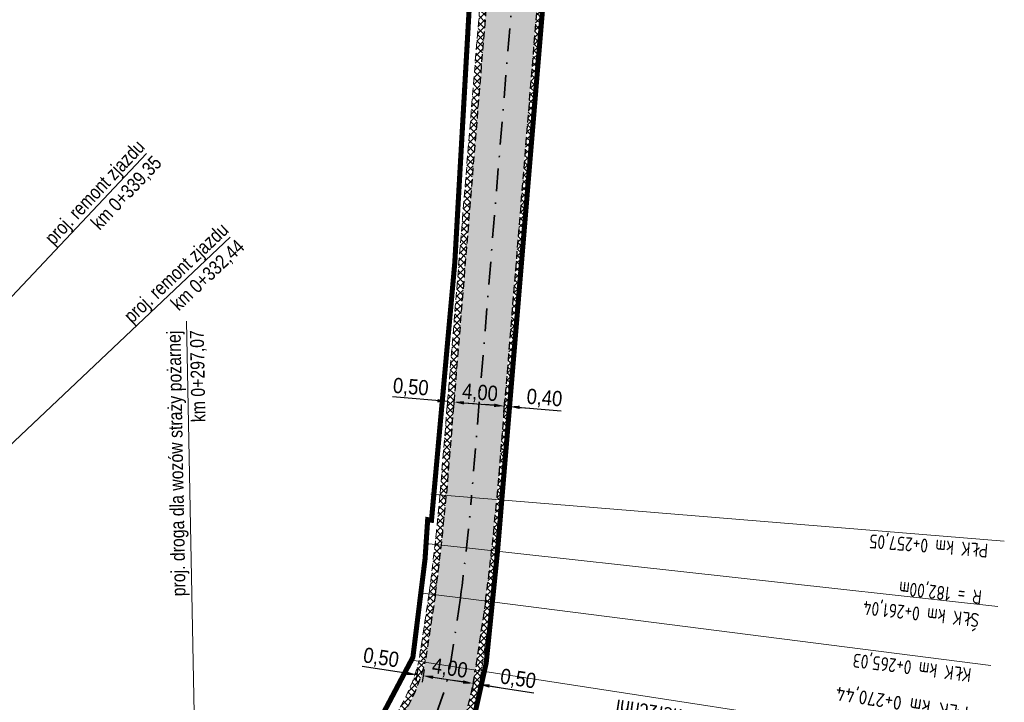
# Model space of a CAD drawing. Header units: metres. Extents: x 6597977 to 6599400, y 5546581 to 5546943.
# Tile 9 of 12: x 6598712 to 6598790, y 5546668 to 5546722. Entities that reach past the tile are written whole.
import ezdxf

# ---------------------------------------------------------------- set-up
doc = ezdxf.new("R2010")
doc.units = ezdxf.units.M
doc.header["$MEASUREMENT"] = 0
for name, pattern in [('13', [3.5, 2, -0.7, 0.1, -0.7]), ('Kropki i Kreski', [3.6, 1.8, -0.9, 0, -0.9]), ('Przerywana gęsta', [0.9, 0.6, -0.3])]:
    doc.linetypes.add(name, pattern=pattern)
for name, color, linetype, lineweight in [('___KRAWĘDŹ JEZDNI US', 1, 'Przerywana gęsta', 30), ('___POBOCZE UTRWALONE ASFALTEM US', 140, 'Przerywana gęsta', 50), ('__KRAWĘDŹ POBOCZA US', 7, 'Continuous', 9), ('__OPISY_US', 7, 'Continuous', 18), ('__OSIE US', 1, 'Kropki i Kreski', 35), ('__WYMIARY US', 7, 'Continuous', 15)]:
    doc.layers.add(name, color=color, linetype=linetype, lineweight=lineweight)
doc.layers.add('__DROGA ISTNIEJĄCA US', color=7, linetype='Continuous', lineweight=18, true_color=0x636363)
doc.layers.add('__ZAKRES INWESTYCJI US', color=1, linetype='Continuous')
doc.styles.add('PK', font='txt', dxfattribs={"width": 0.9, "height": 1.2})
doc.styles.add('STYL_AUTOMATYCZNY_2', font='txt', dxfattribs={"width": 0.95, "height": 1.1})
doc.dimstyles.new('Promienie łuków', dxfattribs={"dimtxt": 1.2, "dimasz": 0.8, "dimexe": 0.5, "dimexo": 0, "dimgap": 0.1, "dimtad": 1, "dimrnd": 0.1, "dimzin": 1, "dimtxsty": 'PK', "dimcen": 0, "dimclrd": 7, "dimclre": 7, "dimclrt": 7, "dimaunit": 2, "dimadec": 1, "dimazin": 0, "dimtfac": 1, "dimtofl": 0, "dimtmove": 0, "dimatfit": 3, "dimfxl": 0.5, "dimfxlon": 1, "dimarcsym": 2})

# ---------------------------------------------------------------- blocks, each defined once
blk = doc.blocks.new('*D137')
at = {"layer": '__WYMIARY US', "color": 7, "lineweight": -2}
for p, q in [((6598746.251, 5546692.112), (6598741.889, 5546692.468)), ((6598746.252, 5546692.119), (6598746.21, 5546691.613)), ((6598746.75, 5546692.078), (6598746.709, 5546691.573)), ((6598747.547, 5546692.006), (6598748.344, 5546691.941))]:
    blk.add_line(p, q, dxfattribs=at)
at = {"layer": '__WYMIARY US', "color": 7}
for points in [[(6598745.443, 5546692.044), (6598745.465, 5546692.31), (6598746.251, 5546692.112)], [(6598747.558, 5546692.139), (6598747.536, 5546691.873), (6598746.75, 5546692.071)]]:
    blk.add_solid(points, dxfattribs=at)
at = {"layer": 'Defpoints', "color": 0}
for p in [(6598746.252, 5546692.119), (6598746.75, 5546692.078), (6598746.75, 5546692.071)]:
    blk.add_point(p, dxfattribs=at)
at = {"layer": '__WYMIARY US', "color": 7, "insert": (6598743.34, 5546693.178), "char_height": 1.2, "attachment_point": 5, "rotation": 355.3349, "style": 'PK'}
blk.add_mtext('0,50', dxfattribs=at)
blk = doc.blocks.new('*D138')
at = {"layer": '__WYMIARY US', "color": 7, "lineweight": -2}
for p, q in [((6598746.75, 5546692.078), (6598746.709, 5546691.573)), ((6598750.696, 5546691.247), (6598750.777, 5546692.244)), ((6598747.547, 5546692.006), (6598749.939, 5546691.811))]:
    blk.add_line(p, q, dxfattribs=at)
at = {"layer": '__WYMIARY US', "color": 7}
for points in [[(6598747.558, 5546692.139), (6598747.536, 5546691.873), (6598746.75, 5546692.071)], [(6598749.928, 5546691.678), (6598749.95, 5546691.944), (6598750.736, 5546691.746)]]:
    blk.add_solid(points, dxfattribs=at)
at = {"layer": 'Defpoints', "color": 0}
for p in [(6598746.75, 5546692.078), (6598750.736, 5546691.746), (6598750.679, 5546691.041)]:
    blk.add_point(p, dxfattribs=at)
at = {"layer": '__WYMIARY US', "color": 7, "insert": (6598748.81, 5546692.732), "char_height": 1.2, "attachment_point": 5, "rotation": 355.3349, "style": 'PK'}
blk.add_mtext('4,00', dxfattribs=at)
blk = doc.blocks.new('*D139')
at = {"layer": '__WYMIARY US', "color": 7, "lineweight": -2}
for p, q in [((6598750.696, 5546691.247), (6598750.777, 5546692.244)), ((6598751.106, 5546691.214), (6598751.187, 5546692.21)), ((6598749.939, 5546691.811), (6598749.142, 5546691.876)), ((6598751.146, 5546691.712), (6598755.221, 5546691.38)), ((6598751.944, 5546691.647), (6598752.741, 5546691.582))]:
    blk.add_line(p, q, dxfattribs=at)
at = {"layer": '__WYMIARY US', "color": 7}
for points in [[(6598749.928, 5546691.678), (6598749.95, 5546691.944), (6598750.736, 5546691.746)], [(6598751.954, 5546691.78), (6598751.933, 5546691.514), (6598751.146, 5546691.712)]]:
    blk.add_solid(points, dxfattribs=at)
at = {"layer": 'Defpoints', "color": 0}
for p in [(6598751.146, 5546691.712), (6598750.679, 5546691.041), (6598751.027, 5546690.256)]:
    blk.add_point(p, dxfattribs=at)
at = {"layer": '__WYMIARY US', "color": 7, "insert": (6598753.905, 5546692.316), "char_height": 1.2, "attachment_point": 5, "rotation": 355.3349, "style": 'PK'}
blk.add_mtext('0,40', dxfattribs=at)
blk = doc.blocks.new('*D146')
at = {"layer": '__WYMIARY US', "color": 7, "lineweight": -2}
for p, q in [((6598743.817, 5546670.522), (6598739.491, 5546671.186)), ((6598743.893, 5546671.016), (6598743.741, 5546670.027)), ((6598744.39, 5546670.94), (6598744.238, 5546669.951)), ((6598745.104, 5546670.324), (6598745.895, 5546670.202))]:
    blk.add_line(p, q, dxfattribs=at)
at = {"layer": '__WYMIARY US', "color": 7}
for points in [[(6598743.006, 5546670.511), (6598743.047, 5546670.775), (6598743.817, 5546670.522)], [(6598745.125, 5546670.456), (6598745.084, 5546670.192), (6598744.314, 5546670.445)]]:
    blk.add_solid(points, dxfattribs=at)
at = {"layer": 'Defpoints', "color": 0}
for p in [(6598743.981, 5546671.588), (6598744.478, 5546671.512), (6598744.314, 5546670.445)]:
    blk.add_point(p, dxfattribs=at)
at = {"layer": '__WYMIARY US', "color": 7, "insert": (6598740.989, 5546671.792), "char_height": 1.2, "attachment_point": 5, "rotation": 351.26375, "style": 'PK'}
blk.add_mtext('0,50', dxfattribs=at)
blk = doc.blocks.new('*D147')
at = {"layer": '__WYMIARY US', "color": 7, "lineweight": -2}
for p, q in [((6598744.39, 5546670.94), (6598744.238, 5546669.951)), ((6598745.104, 5546670.324), (6598747.482, 5546669.958)), ((6598748.348, 5546670.331), (6598748.196, 5546669.343))]:
    blk.add_line(p, q, dxfattribs=at)
at = {"layer": '__WYMIARY US', "color": 7}
for points in [[(6598745.125, 5546670.456), (6598745.084, 5546670.192), (6598744.314, 5546670.445)], [(6598747.461, 5546669.827), (6598747.502, 5546670.09), (6598748.272, 5546669.837)]]:
    blk.add_solid(points, dxfattribs=at)
at = {"layer": 'Defpoints', "color": 0}
for p in [(6598744.478, 5546671.512), (6598748.436, 5546670.904), (6598748.272, 5546669.837)]:
    blk.add_point(p, dxfattribs=at)
at = {"layer": '__WYMIARY US', "color": 7, "insert": (6598746.419, 5546670.958), "char_height": 1.2, "attachment_point": 5, "rotation": 351.26375, "style": 'PK'}
blk.add_mtext('4,00', dxfattribs=at)
blk = doc.blocks.new('*D148')
at = {"layer": '__WYMIARY US', "color": 7, "lineweight": -2}
for p, q in [((6598748.348, 5546670.331), (6598748.196, 5546669.343)), ((6598748.844, 5546670.255), (6598748.692, 5546669.267)), ((6598747.482, 5546669.958), (6598746.691, 5546670.08)), ((6598748.768, 5546669.761), (6598753.066, 5546669.1)), ((6598749.559, 5546669.639), (6598750.35, 5546669.518))]:
    blk.add_line(p, q, dxfattribs=at)
at = {"layer": '__WYMIARY US', "color": 7}
for points in [[(6598747.461, 5546669.827), (6598747.502, 5546670.09), (6598748.272, 5546669.837)], [(6598749.579, 5546669.771), (6598749.539, 5546669.507), (6598748.768, 5546669.761)]]:
    blk.add_solid(points, dxfattribs=at)
at = {"layer": 'Defpoints', "color": 0}
for p in [(6598748.436, 5546670.904), (6598748.927, 5546670.793), (6598748.768, 5546669.761)]:
    blk.add_point(p, dxfattribs=at)
at = {"layer": '__WYMIARY US', "color": 7, "insert": (6598751.819, 5546670.128), "char_height": 1.2, "attachment_point": 5, "rotation": 351.26375, "style": 'PK'}
blk.add_mtext('0,50', dxfattribs=at)

msp = doc.modelspace()

# ---------------------------------------------------------------- hatches: boundary and pattern name
at = {"layer": '___POBOCZE UTRWALONE ASFALTEM US', "linetype": 'Continuous', "lineweight": 0}
h = msp.add_hatch(dxfattribs=at)
h.set_pattern_fill('ANSI37', color=256, scale=3, style=0)
h.set_pattern_definition([(45, (6600418.06923, 5546670.7439), (-0.26516504, 0.26516504), []), (135, (6600418.06923, 5546670.7439), (-0.26516504, -0.26516504), [])])
h.paths.add_polyline_path([(6598743.981, 5546671.588, 0.001137), (6598743.996, 5546671.649, 0.000476), (6598744.002, 5546671.675), (6598744.791, 5546676.944, 0.010911), (6598745.649, 5546684.73), (6598752.885, 5546773.408, -0.011555), (6598756.833, 5546813.072), (6598757.329, 5546813.011), (6598757.329, 5546813.011, 0.011555), (6598753.384, 5546773.369), (6598746.147, 5546684.688, -0.010919), (6598745.287, 5546676.874), (6598744.494, 5546671.587, -0.000877), (6598744.484, 5546671.539, -0.000488), (6598744.478, 5546671.512)])
h.paths.add_polyline_path([(6598748.436, 5546670.904, 0.000018), (6598748.437, 5546670.905), (6598749.247, 5546676.315, 0.010984), (6598750.133, 5546684.35), (6598755.95, 5546755.633), (6598756.429, 5546755.594), (6598750.534, 5546684.316), (6598750.2, 5546680.3, -0.007405), (6598749.743, 5546676.245), (6598748.932, 5546670.84, -0.000169), (6598748.931, 5546670.828)])
h.paths.add_polyline_path([(6598759.947, 5546835.995), (6598765.799, 5546876.923), (6598766.294, 5546876.853), (6598766.294, 5546876.853), (6598760.442, 5546835.924)])
h.paths.add_polyline_path([(6598770.091, 5546906.942), (6598773.694, 5546932.142), (6598774.273, 5546936.191), (6598774.768, 5546936.12), (6598770.606, 5546907.009)])
h.paths.add_polyline_path([(6598760.604, 5546806.708), (6598761.101, 5546806.647, -0.007468), (6598764.432, 5546832.043), (6598763.936, 5546832.11, 0.007465)])
h.paths.add_polyline_path([(6598757.793, 5546778.365), (6598758.291, 5546778.324, -0.007278), (6598760.705, 5546803.17), (6598760.208, 5546803.231, 0.00728)])
h.paths.add_polyline_path([(6598757.267, 5546816.546), (6598757.763, 5546816.484, -0.004096), (6598759.658, 5546830.481), (6598759.163, 5546830.551, 0.004097)])
h.paths.add_polyline_path([(6598766.365, 5546880.883), (6598768.176, 5546893.546), (6598768.671, 5546893.474), (6598766.86, 5546880.813)])
h.paths.add_polyline_path([(6598768.813, 5546898.001), (6598769.825, 5546905.081), (6598770.306, 5546904.911), (6598769.308, 5546897.929)])
h = msp.add_hatch(dxfattribs=at)
h.set_pattern_fill('ANSI37', color=256, scale=3, style=0)
h.set_pattern_definition([(45, (6599954.67065, 5546660.4039), (-0.26516504, 0.26516504), []), (135, (6599954.67065, 5546660.4039), (-0.26516504, -0.26516504), [])])
h.paths.add_polyline_path([(6598324.089, 5546727.4), (6598324.176, 5546726.901, -0.05498), (6598367.139, 5546738.061), (6598364.663, 5546737.71), (6598364.599, 5546738.183, 0.051828)])
h.paths.add_polyline_path([(6598709.277, 5546666.478), (6598709.667, 5546666.793, 0.059312), (6598712.97, 5546664.004), (6598713.49, 5546663.49), (6598715.829, 5546662.345), (6598716.179, 5546662.32, 0.093599), (6598722.833, 5546660.988), (6598730.561, 5546661.135, 0.344969), (6598743.981, 5546671.588), (6598744.478, 5546671.512, -0.345767), (6598730.565, 5546660.635), (6598722.835, 5546660.488, -0.205621)])
h.paths.add_polyline_path([(6598383.782, 5546740.281, 0.196338), (6598384.83, 5546739.842, -0.001884), (6598386.354, 5546739.922), (6598392.704, 5546740.389, 0.018525), (6598419.411, 5546743.071), (6598426.539, 5546744.057), (6598431.488, 5546744.752, -0.01117), (6598440.072, 5546745.936), (6598440.031, 5546746.435, 0.011731), (6598430.994, 5546745.179), (6598419.342, 5546743.566, -0.018527), (6598392.67, 5546740.888), (6598386.323, 5546740.421, 0.003138)])
h.paths.add_polyline_path([(6598484.253, 5546745.797), (6598529.983, 5546740.37, 0.141548), (6598531.621, 5546740.679), (6598484.322, 5546746.292)])
h.paths.add_polyline_path([(6598280.583, 5546718.885), (6598280.587, 5546718.906), (6598281.086, 5546719.034, 0.475605), (6598294.842, 5546713.514), (6598295.546, 5546713.906, -0.015811), (6598306.869, 5546719.916), (6598307.077, 5546719.468, 0.016781), (6598295.088, 5546713.079, -0.475735), (6598280.608, 5546718.885)])
h.paths.add_polyline_path([(6598599.038, 5546732.481, 0.209769), (6598600.003, 5546731.759, -0.000022), (6598600.02, 5546731.756, -0.030252), (6598622.957, 5546725.231, -0.000035), (6598622.983, 5546725.222, 0.139763), (6598624.629, 5546725.167, 0.033685)])
h.paths.add_polyline_path([(6598552.248, 5546737.736), (6598552.645, 5546738.013), (6598556.262, 5546737.429), (6598558.997, 5546737.346), (6598569.801, 5546736.313), (6598580.31, 5546735.46), (6598581.875, 5546735.374, -0.012585), (6598591.719, 5546733.905, -0.142405), (6598590.058, 5546733.681, 0.012155), (6598580.563, 5546735.028), (6598562.577, 5546736.679, -0.005215)])
h.paths.add_polyline_path([(6598634.901, 5546720.597), (6598635.101, 5546721.056, -0.023095), (6598651.552, 5546713.134), (6598651.279, 5546712.713, 0.023049)])
h.paths.add_polyline_path([(6598665.587, 5546703.833), (6598673.26, 5546700.21), (6598678.042, 5546697.45), (6598677.472, 5546696.462), (6598679.016, 5546695.392, 0.01669), (6598671.983, 5546699.786), (6598665.587, 5546703.806)])
h.paths.add_polyline_path([(6598685.479, 5546690.74), (6598685.784, 5546691.136, -0.02049), (6598693.619, 5546684.578), (6598693.298, 5546684.198), (6598693.373, 5546684.127, 0.020729)])
h.paths.add_polyline_path([(6598447.023, 5546747.112), (6598447.07, 5546746.614, -0.038837), (6598477.158, 5546746.639), (6598477.443, 5546746.605), (6598477.502, 5546747.101), (6598477.205, 5546747.137, 0.038859)])
h.paths.add_polyline_path([(6598311.378, 5546722.061), (6598311.593, 5546721.615, -0.010684), (6598319.526, 5546725.064), (6598319.473, 5546725.578, 0.010885)])
h.paths.add_polyline_path([(6598538.858, 5546739.821), (6598548.634, 5546738.661), (6598552.645, 5546738.013), (6598552.248, 5546737.736, -0.00143), (6598549.42, 5546738.064), (6598540.29, 5546739.147, -0.134159)])
h.paths.add_polyline_path([(6598703.902, 5546673.12), (6598706.141, 5546670.373), (6598706.531, 5546670.686), (6598704.289, 5546673.436, -0.238813), (6598703.711, 5546676.084), (6598703.351, 5546676.597, 0.269737)])
h.paths.add_polyline_path([(6598682.016, 5546693.31), (6598682.958, 5546694.613), (6598686.427, 5546692.61), (6598685.784, 5546691.136), (6598685.479, 5546690.74, 0.008677)])
h.paths.add_polyline_path([(6598662.148, 5546705.968), (6598663.096, 5546707.027), (6598663.17, 5546706.96), (6598665.587, 5546703.833), (6598665.587, 5546703.806)])
h.paths.add_polyline_path([(6598368.598, 5546738.267), (6598369.614, 5546738.411), (6598369.543, 5546738.901, -0.007303), (6598375.425, 5546739.594, -0.09169), (6598373.924, 5546738.93, 0.006629)])
h.paths.add_polyline_path([(6598655.154, 5546710.365), (6598658.312, 5546708.38), (6598658.591, 5546708.795), (6598655.421, 5546710.788)])
h.paths.add_polyline_path([(6598696.74, 5546680.997), (6598697.091, 5546681.362, 0.273553), (6598700.139, 5546681.172), (6598700.431, 5546680.761, -0.285771)])
h = msp.add_hatch(dxfattribs=at)
h.set_pattern_fill('ANSI37', color=256, scale=3, style=0)
h.set_pattern_definition([(45, (6600241.21254, 5546617.36266), (-0.26516504, 0.26516504), []), (135, (6600241.21254, 5546617.36266), (-0.26516504, -0.26516504), [])])
h.paths.add_polyline_path([(6598730.791, 5546644.322), (6598737.283, 5546628.758, 0.389879), (6598748.347, 5546623.656), (6598749.245, 5546623.945), (6598749.066, 5546624.413), (6598748.194, 5546624.132, -0.389879), (6598737.745, 5546628.95), (6598731.252, 5546644.515, -0.442472), (6598736.572, 5546655.916), (6598736.572, 5546655.915, 0.297176), (6598748.931, 5546670.828), (6598748.436, 5546670.904, -0.298194), (6598736.38, 5546656.379, 0.440954)])
edge = h.paths.add_edge_path()
edge.add_arc((6598557.618, 5546539.11), 192.757, 61.35107, 68.09807)
edge.add_line((6598629.52, 5546717.954), (6598629.317, 5546717.497))
edge.add_arc((6598557.618, 5546539.11), 192.257, 61.35563, 68.10338, ccw=False)
edge.add_line((6598649.781, 5546707.837), (6598669.399, 5546695.504))
edge.add_arc((6598609.703, 5546592.272), 119.25, 42.1002, 59.96072, ccw=False)
edge.add_line((6598698.183, 5546672.22), (6598703.094, 5546665.408))
edge.add_arc((6598723.031, 5546679.27), 24.283, 214.81057, 243.54826)
edge.add_line((6598712.214, 5546657.529), (6598712.217, 5546657.535))
edge.add_line((6598712.217, 5546657.535), (6598719.011, 5546654.155))
edge.add_arc((6598715.224, 5546646.545), 8.5, 22.71803, 63.54826, ccw=False)
edge.add_line((6598723.065, 5546649.828), (6598733.879, 5546623.998))
edge.add_arc((6598743.149, 5546627.28), 9.834, 199.49679, 287.03234)
edge.add_line((6598746.029, 5546617.878), (6598750.988, 5546619.235))
edge.add_line((6598750.988, 5546619.235), (6598751.033, 5546619.252))
edge.add_line((6598751.033, 5546619.252), (6598750.856, 5546619.717))
edge.add_line((6598750.856, 5546619.717), (6598745.89, 5546618.358))
edge.add_arc((6598743.149, 5546627.28), 9.334, 199.41161, 287.07803, ccw=False)
edge.add_line((6598734.346, 5546624.178), (6598723.526, 5546650.021))
edge.add_arc((6598715.224, 5546646.545), 9, 22.71803, 63.54826)
edge.add_line((6598719.233, 5546654.603), (6598712.946, 5546657.731))
edge.add_arc((6598723.031, 5546679.27), 23.783, 243.54826, 244.91017, ccw=False)
edge.add_arc((6598723.031, 5546679.27), 23.783, 214.80039, 243.54826, ccw=False)
edge.add_line((6598703.502, 5546665.697), (6598698.573, 5546672.535))
edge.add_arc((6598609.703, 5546592.272), 119.75, 42.08699, 59.9563)
edge.add_line((6598669.657, 5546695.932), (6598650.034, 5546708.268))
at = {"layer": '__DROGA ISTNIEJĄCA US', "linetype": 'Continuous', "lineweight": 0, "true_color": 0xa953a0, "transparency": 33554508}
h = msp.add_hatch(color=215, dxfattribs=at)
h.paths.add_polyline_path([(6598744.478, 5546671.512, 0.000488), (6598744.484, 5546671.539, 0.000877), (6598744.494, 5546671.587), (6598745.287, 5546676.874, 0.010919), (6598746.147, 5546684.688), (6598753.384, 5546773.369, -0.011555), (6598757.329, 5546813.011), (6598757.763, 5546816.484, -0.004096), (6598759.658, 5546830.481), (6598760.442, 5546835.924), (6598766.294, 5546876.853), (6598766.86, 5546880.813), (6598768.671, 5546893.474), (6598769.308, 5546897.929), (6598770.306, 5546904.911), (6598770.606, 5546907.009), (6598774.768, 5546936.12), (6598774.722, 5546940.167), (6598777.316, 5546939.807), (6598762.016, 5546832.802, 0.017435), (6598755.377, 5546773.211), (6598748.14, 5546684.519, -0.010952), (6598747.267, 5546676.595), (6598746.465, 5546671.241, -0.000536), (6598746.459, 5546671.208)])
h.paths.add_polyline_path([(6598746.459, 5546671.208, 0.000536), (6598746.465, 5546671.241), (6598747.267, 5546676.595, 0.010952), (6598748.14, 5546684.519), (6598755.377, 5546773.211, -0.017435), (6598762.016, 5546832.802), (6598777.316, 5546939.807), (6598780.306, 5546939.369), (6598778.728, 5546935.554), (6598771.448, 5546884.638), (6598771.015, 5546881.61), (6598767.936, 5546860.075), (6598767.584, 5546857.614), (6598764.433, 5546835.574), (6598763.936, 5546832.11, 0.007465), (6598760.604, 5546806.708), (6598760.208, 5546803.231, 0.008832), (6598757.371, 5546773.054), (6598750.133, 5546684.35, -0.010984), (6598749.247, 5546676.315), (6598748.437, 5546670.905, -0.000018), (6598748.436, 5546670.904), (6598746.46, 5546671.208)])
at = {"layer": '__DROGA ISTNIEJĄCA US', "linetype": 'Continuous', "lineweight": 0, "transparency": 33554508}
msp.add_hatch(color=256, dxfattribs=at).paths.add_polyline_path([(6598278.121, 5546707.37), (6598280.587, 5546718.906), (6598280.601, 5546718.91, 0.476522), (6598295.088, 5546713.079, -0.016781), (6598307.077, 5546719.468), (6598311.599, 5546721.603), (6598311.593, 5546721.615, -0.010684), (6598319.526, 5546725.064), (6598319.526, 5546725.064), (6598324.176, 5546726.901, -0.05498), (6598367.139, 5546738.061), (6598368.598, 5546738.267, -0.006629), (6598373.924, 5546738.93, -0.013517), (6598384.83, 5546739.842, -0.001884), (6598386.354, 5546739.922), (6598392.704, 5546740.389, 0.018525), (6598419.411, 5546743.071), (6598431.069, 5546744.684, -0.011718), (6598440.072, 5546745.936), (6598447.07, 5546746.614, -0.038837), (6598477.158, 5546746.639), (6598529.983, 5546740.37), (6598540.29, 5546739.147), (6598549.42, 5546738.064, 0.006645), (6598562.577, 5546736.679), (6598580.563, 5546735.028, -0.012155), (6598590.058, 5546733.681, -0.01284), (6598600.003, 5546731.759, 0.005755), (6598600.037, 5546731.752, -0.03023), (6598622.957, 5546725.231, -0.011132), (6598631.177, 5546722.138), (6598631.174, 5546722.133), (6598634.899, 5546720.593), (6598634.901, 5546720.597, -0.023049), (6598651.279, 5546712.713), (6598655.154, 5546710.365), (6598671.983, 5546699.786, -0.01669), (6598679.016, 5546695.392), (6598682.016, 5546693.31, -0.008677), (6598685.479, 5546690.74, -0.020729), (6598693.373, 5546684.127), (6598696.328, 5546681.342, 0.009374), (6598696.423, 5546681.252), (6598696.428, 5546681.248, -0.016148), (6598701.99, 5546675.465), (6598703.902, 5546673.12), (6598706.141, 5546670.372), (6598707.601, 5546668.559, 0.243007), (6598722.835, 5546660.488), (6598730.565, 5546660.635, 0.345767), (6598744.478, 5546671.512), (6598746.459, 5546671.208, -0.372812), (6598730.56, 5546658.134), (6598722.846, 5546657.988, -0.24448), (6598705.502, 5546667.2), (6598700.281, 5546674, 0.07816), (6598670.82, 5546697.859), (6598651.173, 5546710.21, 0.096235), (6598580.307, 5546732.793), (6598562.371, 5546734.439, -0.006645), (6598549.155, 5546735.829), (6598476.946, 5546744.398, 0.059651), (6598431.404, 5546742.459), (6598419.719, 5546740.842, -0.018517), (6598392.858, 5546738.144), (6598386.491, 5546737.676, 0.118365), (6598296.855, 5546711.487, -0.139798)])
h = msp.add_hatch(color=256, dxfattribs=at)
h.paths.add_polyline_path([(6598275.655, 5546695.833), (6598278.171, 5546707.602, 0.151902), (6598296.855, 5546711.487, -0.118365), (6598386.491, 5546737.676), (6598392.858, 5546738.144, 0.018517), (6598419.719, 5546740.842), (6598431.404, 5546742.459, -0.059651), (6598476.946, 5546744.398), (6598549.155, 5546735.829, 0.006645), (6598562.371, 5546734.439), (6598580.307, 5546732.793, -0.096235), (6598651.173, 5546710.21), (6598670.82, 5546697.859, -0.07816), (6598700.281, 5546674), (6598705.502, 5546667.2, 0.24448), (6598722.846, 5546657.988), (6598726.4, 5546658.055), (6598726.447, 5546655.556), (6598722.86, 5546655.487, -0.114113), (6598712.437, 5546657.977, -0.126098), (6598703.502, 5546665.697), (6598698.573, 5546672.535, 0.078128), (6598669.657, 5546695.932), (6598650.034, 5546708.268, 0.096139), (6598580.05, 5546730.557), (6598562.166, 5546732.198, -0.006645), (6598548.889, 5546733.595), (6598476.734, 5546742.158, 0.059635), (6598431.74, 5546740.234), (6598420.027, 5546738.613, -0.01851), (6598393.011, 5546735.899), (6598386.628, 5546735.43, 0.118468), (6598297.927, 5546709.507), (6598288.763, 5546704.268, 0.027477)])
h.paths.add_polyline_path([(6598726.4, 5546658.055), (6598730.56, 5546658.134, 0.372812), (6598746.459, 5546671.208), (6598746.46, 5546671.208), (6598748.436, 5546670.904, -0.298194), (6598736.38, 5546656.379, 0.000227), (6598736.373, 5546656.377, -0.0688), (6598730.554, 5546655.633), (6598726.447, 5546655.556)])

# ---------------------------------------------------------------- linework, layer by layer
at = {"layer": '___KRAWĘDŹ JEZDNI US'}
for points in [[(6598757.329, 5546813.011, 0.011555), (6598753.384, 5546773.369), (6598746.147, 5546684.688, -0.010919), (6598745.287, 5546676.874), (6598744.494, 5546671.587, -0.000877), (6598744.484, 5546671.539)], [(6598760.208, 5546803.231, 0.008832), (6598757.371, 5546773.054), (6598750.133, 5546684.35, -0.010984), (6598749.247, 5546676.315), (6598748.437, 5546670.905)], [(6598744.484, 5546671.539), (6598744.484, 5546671.539, -0.346313), (6598730.565, 5546660.635), (6598722.835, 5546660.488, -0.245391), (6598707.505, 5546668.698), (6598703.902, 5546673.12)], [(6598748.437, 5546670.905, -0.298343), (6598736.373, 5546656.377)]]:
    msp.add_lwpolyline(points, format="xyb", dxfattribs=at)
at = {"layer": '__KRAWĘDŹ POBOCZA US', "linetype": 'Przerywana gęsta'}
for points in [[(6598756.833, 5546813.072, 0.011555), (6598752.885, 5546773.408), (6598745.649, 5546684.73, -0.010911), (6598744.791, 5546676.944), (6598744.002, 5546671.675, -0.000637), (6598743.995, 5546671.641)], [(6598756.429, 5546755.594), (6598750.534, 5546684.316, -0.014718), (6598749.743, 5546676.245), (6598748.931, 5546670.831)], [(6598743.998, 5546671.658, -0.34642), (6598730.561, 5546661.135), (6598722.833, 5546660.988, -0.093599), (6598716.179, 5546662.32), (6598715.829, 5546662.345), (6598713.49, 5546663.49), (6598712.97, 5546664.004, -0.093599)], [(6598748.933, 5546670.849, -0.297497), (6598736.572, 5546655.915)]]:
    msp.add_lwpolyline(points, format="xyb", dxfattribs=at)
at = {"layer": '__OSIE US'}
msp.add_lwpolyline([(6598762.016, 5546832.802, 0.017435), (6598755.377, 5546773.211), (6598755.377, 5546773.211), (6598748.14, 5546684.519, -0.010952), (6598747.267, 5546676.595), (6598747.267, 5546676.595), (6598747.267, 5546676.595), (6598747.267, 5546676.595), (6598747.267, 5546676.595), (6598746.465, 5546671.241), (6598746.465, 5546671.241), (6598746.465, 5546671.241, -0.373423), (6598730.56, 5546658.134), (6598722.846, 5546657.988, -0.24448), (6598705.502, 5546667.2), (6598705.502, 5546667.2), (6598700.281, 5546674, 0.07816), (6598670.82, 5546697.859), (6598651.173, 5546710.21, 0.096235), (6598580.307, 5546732.793), (6598580.307, 5546732.793), (6598562.371, 5546734.439, -0.006645)], format="xyb", dxfattribs=at)
at = {"layer": '__WYMIARY US'}
for points in [[(6598691.265, 5546678.616), (6598693.477, 5546680.961), (6598722.468, 5546711.691)], [(6598696.024, 5546673.858), (6598698.367, 5546676.073), (6598729.07, 5546705.092)], [(6598726.461, 5546654.832), (6598726.4, 5546658.055), (6598725.633, 5546698.451)], [(6598744.927, 5546684.781), (6598748.14, 5546684.519), (6598790.247, 5546681.083)], [(6598744.542, 5546680.905), (6598747.747, 5546680.552), (6598789.74, 5546675.927)], [(6598744.069, 5546677.003), (6598747.267, 5546676.595), (6598789.174, 5546671.247)], [(6598743.273, 5546671.697), (6598746.46, 5546671.208), (6598788.216, 5546664.791)]]:
    msp.add_lwpolyline(points, dxfattribs=at)
at = {"layer": '__ZAKRES INWESTYCJI US', "linetype": '13', "flags": 128}
msp.add_lwpolyline([(6598749.157, 5546670.793, 0.4, 0.4, 0), (6598747.455, 5546663.138, 0.4, 0.4, 0), (6598743.418, 5546658.262, 0.4, 0.4, 0), (6598743.412, 5546656.269, 0.4, 0.4, 0), (6598743.581, 5546638.805, 0.4, 0.4, 0), (6598743.581, 5546638.805, 0.4, 0.4, 0), (6598743.581, 5546638.805, 0.4, 0.4, 0), (6598751.456, 5546618.143, 0.4, 0.4, 0), (6598743.475, 5546614.991, 0.4, 0.4, 0), (6598738.077, 5546612.768, 0.4, 0.4, 0), (6598728.442, 5546634.882, 0.4, 0.4, 0), (6598725.292, 5546643.865, 0.4, 0.4, 0), (6598722.624, 5546649.813, 0.4, 0.4, 0), (6598719.851, 5546653.136, 0.4, 0.4, 0), (6598709.039, 5546658.892, 0.4, 0.4, 0), (6598697.08, 5546668.36, 0.4, 0.4, 0), (6598688.14, 5546679.5, 0.4, 0.4, 0), (6598659.67, 5546698.43, 0.4, 0.4, 0), (6598633.96, 5546712.65, 0.4, 0.4, 0), (6598628.264, 5546714.633, 0.4, 0.4, 0), (6598609.855, 5546719.581, 0.4, 0.4, 0), (6598584.74, 5546726.34, 0.4, 0.4, 0), (6598566.491, 5546728.717, 0.4, 0.4, 0), (6598518.98, 5546735.15, 0.4, 0.4, 0), (6598484.65, 5546739.99, 0.4, 0.4, 0), (6598468.414, 5546740.181, 0.4, 0.4, 0), (6598448.854, 5546739.778, 0.4, 0.4, 0), (6598402.292, 5546733.739, 0.4, 0.4, 0), (6598378.139, 5546732.654, 0.4, 0.4, 0), (6598360.519, 5546730.231, 0.4, 0.4, 0), (6598326.184, 5546719.668, 0.4, 0.4, 0), (6598310.28, 5546712.061, 0.4, 0.4, 0), (6598297.077, 5546704.448, 0.4, 0.4, 0), (6598292.628, 5546701.274, 0.4, 0.4, 0), (6598278.363, 5546689.004, 0.4, 0.4, 0), (6598275.215, 5546695.961, 0.4, 0.4, 0), (6598280.761, 5546721.786, 0.4, 0.4, 0), (6598282.429, 5546721.595, 0.4, 0.4, 0), (6598282.281, 5546718.377, 0.4, 0.4, 0), (6598283.551, 5546716.027, 0.4, 0.4, 0), (6598285.414, 5546714.038, 0.4, 0.4, 0), (6598288.06, 5546712.831, 0.4, 0.4, 0), (6598290.554, 5546712.856, 0.4, 0.4, 0), (6598299.248, 5546716.386, 0.4, 0.4, 0), (6598306.222, 5546721.828, 0.4, 0.4, 0), (6598306.519, 5546721.595, 0.4, 0.4, 0), (6598310.837, 5546724.16, 0.4, 0.4, 0), (6598316.332, 5546727.802, 0.4, 0.4, 0), (6598339.404, 5546734.178, 0.4, 0.4, 0), (6598364.393, 5546740.964, 0.4, 0.4, 0), (6598368.838, 5546741.81, 0.4, 0.4, 0), (6598378.491, 5546744.943, 0.4, 0.4, 0), (6598384.206, 5546744.943, 0.4, 0.4, 0), (6598386.238, 5546740.519, 0.4, 0.4, 0), (6598394.345, 5546741.305, 0.4, 0.4, 0), (6598403.323, 5546742.35, 0.4, 0.4, 0), (6598403.448, 5546744.943, 0.4, 0.4, 0), (6598425.35, 5546745.23, 0.4, 0.4, 0), (6598425.3, 5546747.21, 0.4, 0.4, 0), (6598436.6, 5546748.43, 0.4, 0.4, 0), (6598448.95, 5546750.64, 0.4, 0.4, 0), (6598448.95, 5546750.64, 0.4, 0.4, 0), (6598488.75, 5546746.26, 0.4, 0.4, 0), (6598496.39, 5546746.71, 0.4, 0.4, 0), (6598523.65, 5546743.05, 0.4, 0.4, 0), (6598528.14, 5546741.97, 0.4, 0.4, 0), (6598556.262, 5546737.429, 0.4, 0.4, 0), (6598556.262, 5546737.429, 0.4, 0.4, 0), (6598559.51, 5546737.33, 0.4, 0.4, 0), (6598559.51, 5546737.33, 0.4, 0.4, 0), (6598580.22, 5546736.87, 0.4, 0.4, 0), (6598589.33, 5546734.83, 0.4, 0.4, 0), (6598599.171, 5546732.63, 0.4, 0.4, 0), (6598619.46, 5546728.09, 0.4, 0.4, 0), (6598625.21, 5546726.28, 0.4, 0.4, 0), (6598631.8, 5546723.19, 0.4, 0.4, 0), (6598657.76, 5546711.28, 0.4, 0.4, 0), (6598659.55, 5546710.22, 0.4, 0.4, 0), (6598660.111, 5546709.715, 0.4, 0.4, 0), (6598663.17, 5546706.96, 0.4, 0.4, 0), (6598665.587, 5546703.833, 0.4, 0.4, 0), (6598673.26, 5546700.21, 0.4, 0.4, 0), (6598686.67, 5546692.47, 0.4, 0.4, 0), (6598699.74, 5546683.89, 0.4, 0.4, 0), (6598700.06, 5546681.29, 0.4, 0.4, 0), (6598704.45, 5546675.03, 0.4, 0.4, 0), (6598709.9, 5546667.04, 0.4, 0.4, 0), (6598713.49, 5546663.49, 0.4, 0.4, 0), (6598715.829, 5546662.345, 0.4, 0.4, 0), (6598721.06, 5546661.97, 0.4, 0.4, 0), (6598723.54, 5546662.5, 0.4, 0.4, 0), (6598723.54, 5546662.5, 0.4, 0.4, 0), (6598737.26, 5546663.93, 0.4, 0.4, 0), (6598737.26, 5546663.93, 0.4, 0.4, 0), (6598737.26, 5546663.93, 0.4, 0.4, 0), (6598738.92, 5546664.95, 0.4, 0.4, 0), (6598741, 5546667.16, 0.4, 0.4, 0), (6598743.393, 5546671.679, 0.4, 0.4, 0), (6598743.393, 5546671.679, 0.4, 0.4, 0), (6598743.51, 5546671.9, 0.4, 0.4, 0), (6598744.47, 5546679.65, 0.4, 0.4, 0), (6598744.68, 5546682.78, 0.4, 0.4, 0), (6598744.98, 5546682.73, 0.4, 0.4, 0), (6598746.82, 5546703.04, 0.4, 0.4, 0), (6598748.571, 5546733.937, 0.4, 0.4, 0), (6598748.95, 5546740.62, 0.4, 0.4, 0), (6598750.774, 5546761.523, 0.4, 0.4, 0), (6598752.466, 5546780.907, 0.4, 0.4, 0), (6598753.27, 5546790.13, 0.4, 0.4, 0), (6598753.27, 5546795.06, 0.4, 0.4, 0), (6598754.77, 5546806.13, 0.4, 0.4, 0), (6598757.32, 5546824.947, 0.4, 0.4, 0), (6598761.97, 5546859.27, 0.4, 0.4, 0), (6598762.229, 5546860.704, 0.4, 0.4, 0), (6598763.523, 5546868.708, 0.4, 0.4, 0), (6598764.683, 5546876.69, 0.4, 0.4, 0), (6598767.047, 5546892.962, 0.4, 0.4, 0), (6598768.408, 5546902.343, 0.4, 0.4, 0), (6598771.016, 5546920.307, 0.4, 0.4, 0), (6598774, 5546940.85, 0.4, 0.4, 0), (6598780.26, 5546939.97, 0.4, 0.4, 0), (6598776.311, 5546910.375, 0.4, 0.4, 0), (6598772.589, 5546882.487, 0.4, 0.4, 0), (6598769.099, 5546856.327, 0.4, 0.4, 0), (6598765.22, 5546827.26, 0.4, 0.4, 0), (6598762.38, 5546807, 0.4, 0.4, 0), (6598758.63, 5546776.55, 0.4, 0.4, 0), (6598756.46, 5546755.63, 0.4, 0.4, 0), (6598750.2, 5546680.3, 0.4, 0.4, 0), (6598749.303, 5546671.451, 0.4, 0.4, 0), (6598749.157, 5546670.793, 0.4, 0.4, 0), (6598749.157, 5546670.793, 0, 0, 0)], format="xyseb", dxfattribs=at)

# ---------------------------------------------------------------- texts
at = {"layer": '__OPISY_US', "color": 18, "linetype": 'Kropki i Kreski', "true_color": 0x000000, "char_height": 1.1, "width": 24.30615, "attachment_point": 1, "style": 'STYL_AUTOMATYCZNY_2'}
for s, insert, rotation in [('\\pxqr,t10;{\\W0.85;\\C18;proj. remont zjazdu\\Pkm 0+339,35}', (6598704.928, 5546695.21), 46.66725), ('\\pxqr,t10;{\\W0.85;\\C18;proj. remont zjazdu\\Pkm 0+332,44}', (6598710.615, 5546689.642), 43.38492), ('\\pxqr,t10;{\\W0.85;\\C18;proj. droga dla wozów straży pożarnej\\Pkm 0+297,07}', (6598724.51, 5546673.394), 91.08692), ('\\pxql;{\\fDINPro-Regular|b1|i0|c238|p2;\\W0.85;\\C18;PŁK km 0+257,05}', (6598788.909, 5546679.77), 175.33489), ('\\pxql;{\\fDINPro-Regular|b1|i0|c238|p2;\\W0.85;\\C18;ŚŁK km 0+261,04\\PR = 182,00m}', (6598788.194, 5546674.274), 173.71477), ('\\pxql;{\\fDINPro-Regular|b1|i0|c238|p2;\\W0.85;\\C18;KŁK km 0+265,03}', (6598787.551, 5546669.94), 172.72832)]:
    msp.add_mtext(s, dxfattribs=dict(at, insert=insert, rotation=rotation))
at = {"layer": '__OPISY_US', "linetype": 'Kropki i Kreski', "insert": (6598786.732, 5546663.285), "char_height": 1.1, "width": 33.66032, "attachment_point": 1, "rotation": 171.21802, "style": 'STYL_AUTOMATYCZNY_2'}
msp.add_mtext('\\pxql;koniec projektowanego remontu nawierzchni\\Pkm 0+270,47\\P\\fDINPro-Regular|b1|i0|c238|p2;PŁK km 0+270,44', dxfattribs=at)

# ---------------------------------------------------------------- dimensions: what is measured, and where the dimension line sits
at = {"layer": '__WYMIARY US'}
for base, p1, p2, angle, picture, middle in [((6598746.75, 5546692.071), (6598746.252, 5546692.119), (6598746.75, 5546692.078), 355.3349, '*D137', (6598743.272, 5546692.355)), ((6598744.314, 5546670.445), (6598743.981, 5546671.588), (6598744.478, 5546671.512), 351.26375, '*D146', (6598740.863, 5546670.975))]:
    dim = msp.add_linear_dim(base=base, p1=p1, p2=p2, angle=angle, dimstyle='Promienie łuków', dxfattribs=at)
    dim.commit()
    dim.dimension.update_dxf_attribs({"geometry": picture, "text_midpoint": middle, "dimtype": 161})
for base, p1, p2, angle, picture, middle in [((6598750.736, 5546691.746), (6598746.75, 5546692.078), (6598750.679, 5546691.041), 355.3349, '*D138', (6598748.81, 5546692.732)), ((6598748.2724, 5546669.837), (6598744.4776, 5546671.5122), (6598748.4364, 5546670.9039), 351.26375, '*D147', (6598746.4185, 5546670.958))]:
    dim = msp.add_linear_dim(base=base, p1=p1, p2=p2, angle=angle, dimstyle='Promienie łuków', override={"dimtmove": 1}, dxfattribs=at)
    dim.commit()
    dim.dimension.update_dxf_attribs({"geometry": picture, "text_midpoint": middle})
for base, p1, p2, angle, picture, middle in [((6598751.146, 5546691.712), (6598750.679, 5546691.041), (6598751.027, 5546690.256), 355.3349, '*D139', (6598753.845, 5546691.586)), ((6598748.768, 5546669.761), (6598748.436, 5546670.904), (6598748.927, 5546670.793), 351.26375, '*D148', (6598751.616, 5546668.808))]:
    dim = msp.add_linear_dim(base=base, p1=p1, p2=p2, angle=angle, dimstyle='Promienie łuków', override={"dimtmove": 1}, dxfattribs=at)
    dim.commit()
    dim.dimension.update_dxf_attribs({"geometry": picture, "text_midpoint": middle, "dimtype": 160})

doc.saveas('drawing.dxf')
